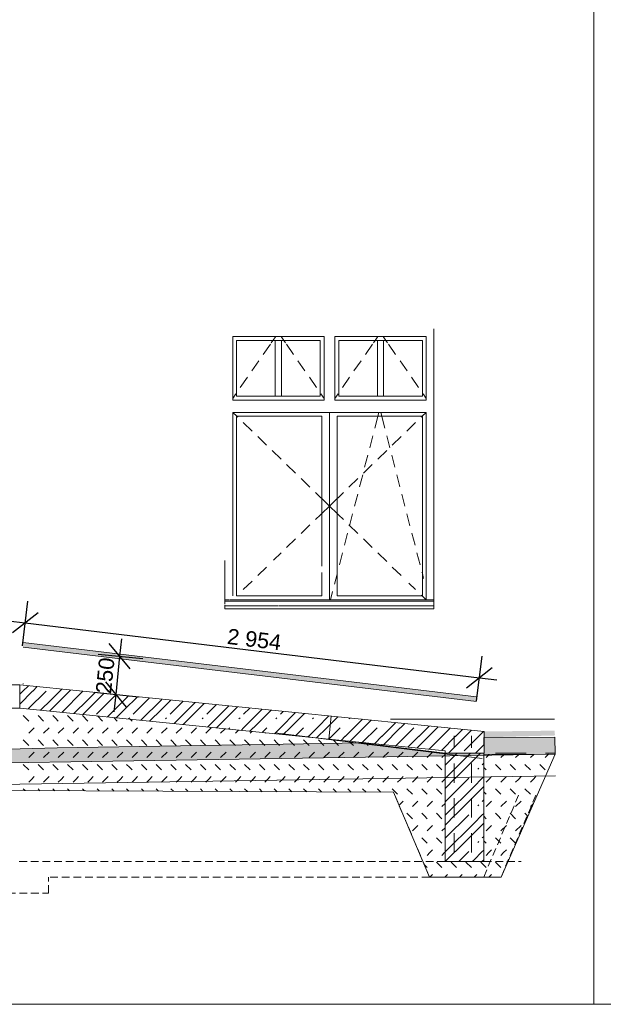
# Model space of a CAD drawing. Header units: millimetres. Extents: x 15381 to 191117, y -190522 to 367005.
# Tile 8 of 79: x 71285 to 75055, y -47272 to -40912. Entities that reach past the tile are written whole.
import ezdxf

# ---------------------------------------------------------------- set-up
doc = ezdxf.new("R2010")
doc.units = ezdxf.units.MM
doc.header["$MEASUREMENT"] = 0
for name, pattern in [('Čárkovaná', [325, 200, -125]), ('čárkovaná 3', [75, 50, -25]), ('Čárkovaná M', [225, 125, -100])]:
    doc.linetypes.add(name, pattern=pattern)
for name, color, linetype in [('Konstrukce - nenosné', 7, 'Continuous'), ('Konstrukce - nosné', 7, 'Continuous'), ('Nové_0', 7, 'Continuous'), ('Nové_Kóty - SP', 7, 'Continuous'), ('Nové_Výplně - Povrchové', 7, 'Continuous'), ('Situace - terén', 7, 'Continuous'), ('TZB - VZT', 7, 'Continuous'), ('Výplně - Povrchové', 7, 'Continuous')]:
    doc.layers.add(name, color=color, linetype=linetype)
doc.styles.add('GENEROVANÝ_STYL_7', font='txt')
doc.dimstyles.new('GENEROVANÝ_STYL__6', dxfattribs={"dimtxt": 100, "dimasz": 142.5, "dimexe": 0.18, "dimexo": 150, "dimgap": 0, "dimtad": 1, "dimdec": 0, "dimzin": 0, "dimdsep": 46, "dimtxsty": 'GENEROVANÝ_STYL_7', "dimblk": 'ARROWHEAD_6', "dimblk1": 'ARROWHEAD_6', "dimblk2": 'ARROWHEAD_6', "dimcen": 0.09, "dimclrd": 1, "dimclre": 1, "dimclrt": 1, "dimazin": 0, "dimtfac": 1, "dimtdec": 4, "dimtmove": 0, "dimatfit": 3, "dimfxl": 1, "dimtolj": 1, "dimtzin": 0, "dimarcsym": 0})
doc.dimstyles.new('GENEROVANÝ_STYL__7', dxfattribs={"dimtxt": 100, "dimasz": 142.5, "dimexe": 0.18, "dimexo": 150, "dimgap": 0, "dimtad": 1, "dimdec": 0, "dimzin": 0, "dimdsep": 46, "dimtxsty": 'GENEROVANÝ_STYL_7', "dimblk": 'ARROWHEAD_6', "dimblk1": 'ARROWHEAD_6', "dimblk2": 'ARROWHEAD_6', "dimcen": 0.09, "dimclrd": 1, "dimclre": 1, "dimclrt": 1, "dimazin": 0, "dimtfac": 1, "dimtdec": 4, "dimtmove": 2, "dimatfit": 3, "dimfxl": 1, "dimtolj": 1, "dimtzin": 0, "dimarcsym": 0})

# ---------------------------------------------------------------- blocks, each defined once
blk = doc.blocks.new('*X2')
at = {"layer": 'Konstrukce - nenosné', "color": 7, "linetype": 'Continuous', "lineweight": 13}
for p, q in [((71306.4, -45248.9), (71341.1, -45214.2)), ((71369.6, -45248.9), (71398.6, -45219.9)), ((71285.8, -45269.5), (71306.4, -45248.9)), ((71285.8, -45332), (71368.9, -45248.9)), ((71340.8, -45364.1), (71456, -45248.9)), ((71488, -45304.8), (71543.9, -45248.9)), ((71488, -45367.3), (71606.4, -45248.9)), ((71543.9, -45248.9), (71556.9, -45235.8)), ((71556.6, -45385.8), (71692.9, -45249.5)), ((71607.1, -45248.9), (71614.4, -45241.6)), ((71725.5, -45304.8), (71772.8, -45257.5)), ((71725.5, -45367.3), (71829.6, -45263.2)), ((71781.4, -45398.6), (71908.7, -45271.2)), ((71963, -45304.8), (71988.6, -45279.2)), ((71963, -45367.3), (72045.4, -45284.9)), ((71419.9, -45372.1), (71488, -45304)), ((71635.7, -45393.8), (71725.5, -45304)), ((71851.6, -45415.5), (71963, -45304)), ((72018.9, -45398.6), (72124.6, -45292.8)), ((72067.4, -45437.2), (72200.5, -45304)), ((72200.5, -45304.8), (72204.4, -45300.9)), ((72200.5, -45367.3), (72261.2, -45306.6)), ((72256.4, -45398.6), (72340.4, -45314.5)), ((72283.2, -45458.9), (72419.6, -45322.5)), ((72438, -45367.3), (72477.1, -45328.2)), ((72493.9, -45398.6), (72556.2, -45336.2)), ((72499, -45480.6), (72635.4, -45344.1)), ((71477.4, -45377.9), (71488, -45367.3)), ((71693.2, -45399.6), (71725.5, -45367.3)), ((71909, -45421.3), (71963, -45367.3)), ((72124.8, -45443), (72200.5, -45367.3)), ((72340.6, -45464.6), (72438, -45367.3)), ((72557.1, -45485.6), (72675.5, -45367.3)), ((72675.5, -45367.3), (72692.9, -45349.9)), ((72731.4, -45398.6), (72772.1, -45357.9)), ((72731.4, -45485.6), (72851.2, -45365.8)), ((72794.6, -45485.6), (72908.7, -45371.6)), ((72968.9, -45398.6), (72987.9, -45379.5)), ((72968.9, -45485.6), (73067.1, -45387.5)), ((73032.1, -45485.6), (73124.5, -45393.3)), ((73206.4, -45485.6), (73282.9, -45409.2)), ((71989, -45428.5), (71996, -45421.4)), ((72226.5, -45428.5), (72233.5, -45421.4)), ((72464, -45428.5), (72471, -45421.4)), ((72701.5, -45428.5), (72708.5, -45421.4)), ((72939, -45428.5), (72946, -45421.4)), ((73176.5, -45428.5), (73183.5, -45421.4)), ((73269.6, -45485.6), (73340.4, -45414.9)), ((73414, -45428.5), (73419.5, -45422.9)), ((73443.9, -45485.6), (73498.7, -45430.8)), ((73507.1, -45485.6), (73556.2, -45436.6)), ((73681.4, -45485.6), (73714.5, -45452.5)), ((73744.6, -45485.6), (73772, -45458.3)), ((73918.9, -45485.6), (73930.4, -45474.2)), ((72555.8, -45486.3), (72556.4, -45485.6)), ((72634.9, -45494.2), (72643.5, -45485.6)), ((72714.8, -45502.3), (72731.4, -45485.6)), ((72771.6, -45508), (72793.9, -45485.6)), ((72850.7, -45515.9), (72881, -45485.6)), ((72930.6, -45523.9), (72968.9, -45485.6)), ((72987.4, -45529.7), (73031.4, -45485.6)), ((73066.6, -45537.6), (73118.5, -45485.6)), ((73150.5, -45541.5), (73206.4, -45485.6)), ((73203.2, -45551.3), (73268.9, -45485.6)), ((73282.4, -45559.3), (73356, -45485.6)), ((73388, -45541.5), (73443.9, -45485.6)), ((73419, -45573), (73506.4, -45485.6)), ((73498.2, -45581), (73593.5, -45485.6)), ((73625.5, -45541.5), (73681.4, -45485.6)), ((73634.8, -45594.7), (73743.9, -45485.6)), ((73714, -45602.7), (73831, -45485.6)), ((73863, -45541.5), (73918.9, -45485.6)), ((73863, -45604), (73981.4, -45485.6)), ((73929.8, -45624.4), (74066.3, -45487.8)), ((73982.1, -45485.6), (73987.8, -45479.9)), ((74100.5, -45541.5), (74146.2, -45495.8)), ((74100.5, -45604), (74203, -45501.6)), ((74156.4, -45635.3), (74282.2, -45509.5)), ((73145.7, -45545.6), (73150.5, -45540.8)), ((73361.5, -45567.3), (73388, -45540.8)), ((73577.3, -45588.9), (73625.5, -45540.8)), ((73793.1, -45610.6), (73863, -45540.8)), ((74009, -45632.3), (74100.5, -45540.8)), ((74229.3, -45649.5), (74285.1, -45593.6)), ((73850.6, -45616.4), (73863, -45604)), ((74055, -45649.5), (74100.5, -45604))]:
    blk.add_line(p, q, dxfattribs=at)
blk = doc.blocks.new('výplň_1_1', base_point=(0, 0))
at = {"layer": 'Konstrukce - nenosné', "color": 7, "linetype": 'Continuous', "lineweight": 13, "flags": 128}
blk.add_lwpolyline([(71285.8, -45358.6), (71285.8, -45208.6), (74285.1, -45509.8), (74285.1, -45649.5), (74032.7, -45649.5), (74032.7, -45634.7)], close=True, dxfattribs=at)
at = {"layer": 'Konstrukce - nenosné', "color": 7, "linetype": 'Continuous', "lineweight": 13}
blk.add_blockref('*X2', (0, 0), dxfattribs=at)
blk = doc.blocks.new('*D59')
at = {"layer": 'Nové_Kóty - SP', "color": 1, "linetype": 'Continuous', "lineweight": 25}
for p, q in [((71303.7, -44956.7), (71338.5, -44668.1)), ((71405.1, -44742.3), (71238.2, -44873.2)), ((71209.9, -44794.3), (71321.6, -44807.8)), ((71321.6, -44807.8), (74254.8, -45161.9)), ((74236.8, -45310.9), (74271.6, -45022.3)), ((74171.3, -45227.4), (74338.2, -45096.5)), ((74254.8, -45161.9), (74366.5, -45175.4))]:
    blk.add_line(p, q, dxfattribs=at)
at = {"layer": 'Nové_Kóty - SP', "color": 1, "lineweight": 25, "insert": (72620.9, -44944.5), "char_height": 100, "attachment_point": 7, "rotation": 353.11476, "style": 'GENEROVANÝ_STYL_7'}
blk.add_mtext('\\A1;{\\pql;\\fArial|b0|i0|c0|p38;2\xa0954}', dxfattribs=at)
blk = doc.blocks.new('ARROWHEAD_6')
at = {"color": 0, "linetype": 'Continuous', "lineweight": 0}
for p, q in [((-0.5, -0.5), (0.5, 0.5)), ((0, 0), (-1, 0))]:
    blk.add_line(p, q, dxfattribs=at)
blk = doc.blocks.new('*D60')
at = {"layer": 'Nové_Kóty - SP', "color": 1, "linetype": 'Continuous', "lineweight": 25}
for p, q in [((71997.9, -45105.6), (71864, -44941.1)), ((71942.4, -44911.4), (71930.9, -45023.4)), ((71791.1, -45009), (72080.2, -45038.7)), ((71930.9, -45023.4), (71905.6, -45270.7)), ((71838.6, -45188.5), (71972.5, -45353)), ((71765.7, -45256.4), (72054.8, -45286)), ((71905.6, -45270.7), (71894.1, -45382.6))]:
    blk.add_line(p, q, dxfattribs=at)
at = {"layer": 'Nové_Kóty - SP', "color": 1, "lineweight": 25, "insert": (71876.3, -45269.8), "char_height": 100, "attachment_point": 7, "rotation": 84.14213, "style": 'GENEROVANÝ_STYL_7'}
blk.add_mtext('\\A1;{\\pql;\\fArial|b0|i0|c0|p38;250}', dxfattribs=at)
blk = doc.blocks.new('*X82')
at = {"layer": 'Konstrukce - nenosné', "color": 7, "linetype": 'Continuous', "lineweight": 13}
for p, q in [((74036.1, -45811.1), (74197.7, -45649.5)), ((74036.1, -45724), (74110.6, -45649.5)), ((74217.7, -45692.7), (74261, -45649.5)), ((74099.4, -45811.1), (74217.7, -45692.7)), ((74273.6, -45724), (74282.7, -45714.9)), ((74243.7, -45753.9), (74250.7, -45746.9)), ((74032.7, -45814.5), (74036.1, -45811.1)), ((74032.7, -45877), (74098.6, -45811.1)), ((74036.1, -45960.7), (74185.7, -45811.1)), ((74217.7, -45867), (74273.6, -45811.1)), ((74273.6, -45811.1), (74282.7, -45802)), ((74036.1, -46047.8), (74217.7, -45866.2)), ((74217.7, -45929.5), (74282.7, -45864.5)), ((74099.4, -46047.8), (74217.7, -45929.5)), ((74243.7, -45990.6), (74250.7, -45983.6)), ((74273.6, -45960.7), (74282.7, -45951.6)), ((74032.7, -46051.2), (74036.1, -46047.8)), ((74032.7, -46113.7), (74098.6, -46047.8)), ((74036.1, -46197.5), (74185.7, -46047.8)), ((74217.7, -46103.7), (74273.6, -46047.8)), ((74273.6, -46047.8), (74282.7, -46038.7)), ((74036.1, -46284.6), (74217.7, -46103)), ((74217.7, -46166.2), (74282.7, -46101.2)), ((74099.4, -46284.6), (74217.7, -46166.2)), ((74243.7, -46227.4), (74250.7, -46220.4)), ((74273.6, -46197.5), (74282.7, -46188.4)), ((74032.7, -46288), (74036.1, -46284.6)), ((74033.7, -46349.5), (74098.6, -46284.6)), ((74120.8, -46349.5), (74185.7, -46284.6)), ((74217.7, -46340.5), (74273.6, -46284.6)), ((74273.6, -46284.6), (74282.7, -46275.5)), ((74208, -46349.5), (74217.7, -46339.7)), ((74271.2, -46349.5), (74282.7, -46338))]:
    blk.add_line(p, q, dxfattribs=at)
blk = doc.blocks.new('výplň_21_1', base_point=(0, 0))
at = {"layer": 'Konstrukce - nenosné', "color": 7, "linetype": 'Continuous', "lineweight": 13, "flags": 128}
blk.add_lwpolyline([(74282.7, -46349.5), (74032.7, -46349.5), (74032.7, -45649.5), (74282.7, -45649.5)], close=True, dxfattribs=at)
at = {"layer": 'Konstrukce - nenosné', "color": 7, "linetype": 'Continuous', "lineweight": 13}
blk.add_blockref('*X82', (0, 0), dxfattribs=at)
blk = doc.blocks.new('*X84')
at = {"layer": 'Výplně - Povrchové', "color": 7, "linetype": 'Continuous', "lineweight": 13}
for p, q in [((71344, -45441.8), (71308.7, -45406.4)), ((71439.3, -45441.8), (71404, -45406.4)), ((71517, -45424.1), (71499.3, -45406.4)), ((71629.9, -45441.8), (71594.6, -45406.4)), ((71725.2, -45441.8), (71689.9, -45406.4)), ((71820.5, -45441.8), (71787.8, -45409.1)), ((71534.6, -45441.8), (71517, -45424.1)), ((71915.8, -45441.8), (71893.8, -45419.7)), ((72011.1, -45441.8), (71999.7, -45430.4)), ((72106.4, -45441.8), (72105.7, -45441)), ((71344, -45520.7), (71379.4, -45485.3)), ((71439.3, -45520.7), (71474.7, -45485.3)), ((71534.6, -45520.7), (71570, -45485.3)), ((71629.9, -45520.7), (71665.3, -45485.3)), ((71725.2, -45520.7), (71760.6, -45485.3)), ((71820.5, -45520.7), (71855.9, -45485.3)), ((71915.8, -45520.7), (71951.2, -45485.3)), ((72011.1, -45520.7), (72046.5, -45485.3)), ((72106.4, -45520.7), (72141.8, -45485.3)), ((72201.7, -45520.7), (72237.1, -45485.3)), ((72297, -45520.7), (72332.4, -45485.3)), ((72392.3, -45520.7), (72427.7, -45485.3)), ((72487.6, -45520.7), (72523, -45485.3)), ((72582.9, -45520.7), (72611.7, -45491.9)), ((72678.2, -45520.7), (72698.3, -45500.6)), ((72773.5, -45520.7), (72784.9, -45509.3)), ((72868.8, -45520.7), (72871.5, -45518)), ((71344, -45599.6), (71308.7, -45564.2)), ((71439.3, -45599.6), (71404, -45564.2)), ((71517, -45581.9), (71499.3, -45564.2)), ((71534.6, -45599.6), (71517, -45581.9)), ((71629.9, -45599.6), (71594.6, -45564.2)), ((71725.2, -45599.6), (71689.9, -45564.2)), ((71820.5, -45599.6), (71785.2, -45564.2)), ((71915.8, -45599.6), (71880.5, -45564.2)), ((71993.5, -45581.9), (71975.8, -45564.2)), ((72011.1, -45599.6), (71993.5, -45581.9)), ((72106.4, -45599.6), (72071.1, -45564.2)), ((72201.7, -45599.6), (72166.4, -45564.2)), ((72297, -45599.6), (72261.7, -45564.2)), ((72392.3, -45599.6), (72357, -45564.2)), ((72470, -45581.9), (72452.3, -45564.2)), ((72487.6, -45599.6), (72470, -45581.9)), ((72582.9, -45599.6), (72547.6, -45564.2)), ((72678.2, -45599.6), (72642.9, -45564.2)), ((72773.5, -45599.6), (72738.2, -45564.2)), ((72868.8, -45599.6), (72833.5, -45564.2)), ((72946.5, -45581.9), (72928.8, -45564.2)), ((72964.1, -45599.6), (72946.5, -45581.9)), ((73059.4, -45599.6), (73024.1, -45564.2)), ((73154.7, -45599.6), (73119.4, -45564.2)), ((73250, -45599.6), (73214.7, -45564.2)), ((73345.3, -45599.6), (73310, -45564.2)), ((73423, -45581.9), (73413.5, -45572.5)), ((73440.6, -45599.6), (73423, -45581.9)), ((73535.9, -45599.6), (73519.5, -45583.1)), ((73631.2, -45599.6), (73625.4, -45593.8)), ((71344, -45678.5), (71379.4, -45643.2)), ((71439.3, -45678.5), (71474.7, -45643.2)), ((71534.6, -45678.5), (71570, -45643.2)), ((71629.9, -45678.5), (71665.3, -45643.2)), ((71725.2, -45678.5), (71760.6, -45643.2)), ((71820.5, -45678.5), (71855.9, -45643.2)), ((71915.8, -45678.5), (71951.2, -45643.2)), ((72011.1, -45678.5), (72046.5, -45643.2)), ((72106.4, -45678.5), (72141.8, -45643.2)), ((72201.7, -45678.5), (72237.1, -45643.2)), ((72297, -45678.5), (72332.4, -45643.2)), ((72392.3, -45678.5), (72427.7, -45643.2)), ((72487.6, -45678.5), (72523, -45643.2)), ((72582.9, -45678.5), (72618.3, -45643.2)), ((72678.2, -45678.5), (72713.6, -45643.2)), ((72773.5, -45678.5), (72808.9, -45643.2)), ((72868.8, -45678.5), (72904.2, -45643.2)), ((72964.1, -45678.5), (72999.5, -45643.2)), ((73059.4, -45678.5), (73094.8, -45643.2)), ((73154.7, -45678.5), (73190.1, -45643.2)), ((73250, -45678.5), (73285.4, -45643.2)), ((73345.3, -45678.5), (73380.7, -45643.2)), ((73440.6, -45678.5), (73476, -45643.2)), ((73535.9, -45678.5), (73571.3, -45643.2)), ((73631.2, -45678.5), (73666.6, -45643.2)), ((73726.5, -45678.5), (73761.9, -45643.2)), ((73821.8, -45678.5), (73857.2, -45643.2)), ((73917.1, -45678.5), (73952.5, -45643.2)), ((74012.4, -45678.5), (74032.7, -45658.2)), ((74298.3, -45678.5), (74318.1, -45658.8)), ((74393.6, -45678.5), (74413.8, -45658.3)), ((74488.9, -45678.5), (74509.6, -45657.9)), ((74584.2, -45678.5), (74605.3, -45657.4)), ((74679.5, -45678.5), (74701.1, -45657)), ((71344, -45757.4), (71308.7, -45722.1)), ((71439.3, -45757.4), (71404, -45722.1)), ((71517, -45739.8), (71499.3, -45722.1)), ((71629.9, -45757.4), (71594.6, -45722.1)), ((71725.2, -45757.4), (71689.9, -45722.1)), ((71820.5, -45757.4), (71785.2, -45722.1)), ((71915.8, -45757.4), (71880.5, -45722.1)), ((71993.5, -45739.8), (71975.8, -45722.1)), ((72106.4, -45757.4), (72071.1, -45722.1)), ((72201.7, -45757.4), (72166.4, -45722.1)), ((72297, -45757.4), (72261.7, -45722.1)), ((72392.3, -45757.4), (72357, -45722.1)), ((72470, -45739.8), (72452.3, -45722.1)), ((72582.9, -45757.4), (72547.6, -45722.1)), ((72678.2, -45757.4), (72642.9, -45722.1)), ((72773.5, -45757.4), (72738.2, -45722.1)), ((72868.8, -45757.4), (72833.5, -45722.1)), ((72946.5, -45739.8), (72928.8, -45722.1)), ((73059.4, -45757.4), (73024.1, -45722.1)), ((73154.7, -45757.4), (73119.4, -45722.1)), ((73250, -45757.4), (73214.7, -45722.1)), ((73345.3, -45757.4), (73310, -45722.1)), ((73423, -45739.8), (73405.3, -45722.1)), ((73535.9, -45757.4), (73500.6, -45722.1)), ((73631.2, -45757.4), (73595.9, -45722.1)), ((73726.5, -45757.4), (73691.2, -45722.1)), ((73821.8, -45757.4), (73786.5, -45722.1)), ((73899.5, -45739.8), (73881.8, -45722.1)), ((74012.4, -45757.4), (73977.1, -45722.1)), ((74376, -45739.8), (74358.3, -45722.1)), ((74488.9, -45757.4), (74453.6, -45722.1)), ((74584.2, -45757.4), (74548.9, -45722.1)), ((74679.5, -45757.4), (74644.2, -45722.1)), ((71534.6, -45757.4), (71517, -45739.8)), ((72011.1, -45757.4), (71993.5, -45739.8)), ((72487.6, -45757.4), (72470, -45739.8)), ((72964.1, -45757.4), (72946.5, -45739.8)), ((73440.6, -45757.4), (73423, -45739.8)), ((73917.1, -45757.4), (73899.5, -45739.8)), ((74298.3, -45757.4), (74282.7, -45741.8)), ((74393.6, -45757.4), (74376, -45739.8)), ((71344, -45836.4), (71361.7, -45818.7)), ((71361.7, -45818.7), (71379.4, -45801)), ((71439.3, -45836.4), (71457, -45818.7)), ((71457, -45818.7), (71474.7, -45801)), ((71534.6, -45836.4), (71552.3, -45818.7)), ((71552.3, -45818.7), (71570, -45801)), ((71629.9, -45836.4), (71647.6, -45818.7)), ((71647.6, -45818.7), (71665.3, -45801)), ((71725.2, -45836.4), (71742.9, -45818.7)), ((71742.9, -45818.7), (71760.6, -45801)), ((71820.5, -45836.4), (71838.2, -45818.7)), ((71838.2, -45818.7), (71855.9, -45801)), ((71915.8, -45836.4), (71933.5, -45818.7)), ((71933.5, -45818.7), (71951.2, -45801)), ((72011.1, -45836.4), (72028.8, -45818.7)), ((72028.8, -45818.7), (72046.5, -45801)), ((72106.4, -45836.4), (72124.1, -45818.7)), ((72124.1, -45818.7), (72141.8, -45801)), ((72201.7, -45836.4), (72219.4, -45818.7)), ((72219.4, -45818.7), (72237.1, -45801)), ((72297, -45836.4), (72314.7, -45818.7)), ((72314.7, -45818.7), (72332.4, -45801)), ((72392.3, -45836.4), (72410, -45818.7)), ((72410, -45818.7), (72427.7, -45801)), ((72487.6, -45836.4), (72505.3, -45818.7)), ((72505.3, -45818.7), (72523, -45801)), ((72582.9, -45836.4), (72600.6, -45818.7)), ((72600.6, -45818.7), (72618.3, -45801)), ((72678.2, -45836.4), (72695.9, -45818.7)), ((72695.9, -45818.7), (72713.6, -45801)), ((72773.5, -45836.4), (72791.2, -45818.7)), ((72791.2, -45818.7), (72808.9, -45801)), ((72868.8, -45836.4), (72886.5, -45818.7)), ((72886.5, -45818.7), (72904.2, -45801)), ((72964.1, -45836.4), (72981.8, -45818.7)), ((72981.8, -45818.7), (72999.5, -45801)), ((73059.4, -45836.4), (73077.1, -45818.7)), ((73077.1, -45818.7), (73094.8, -45801)), ((73154.7, -45836.4), (73172.4, -45818.7)), ((73172.4, -45818.7), (73190.1, -45801)), ((73250, -45836.4), (73267.7, -45818.7)), ((73267.7, -45818.7), (73285.4, -45801)), ((73345.3, -45836.4), (73363, -45818.7)), ((73363, -45818.7), (73380.7, -45801)), ((73440.6, -45836.4), (73458.3, -45818.7)), ((73458.3, -45818.7), (73476, -45801)), ((73535.9, -45836.4), (73553.6, -45818.7)), ((73553.6, -45818.7), (73571.3, -45801)), ((73631.2, -45836.4), (73648.9, -45818.7)), ((73648.9, -45818.7), (73666.6, -45801)), ((73726.5, -45836.4), (73744.2, -45818.7)), ((73744.2, -45818.7), (73761.9, -45801)), ((73821.8, -45836.4), (73839.5, -45818.7)), ((73839.5, -45818.7), (73857.2, -45801)), ((73917.1, -45836.4), (73934.8, -45818.7)), ((73934.8, -45818.7), (73952.5, -45801)), ((74012.4, -45836.4), (74030.1, -45818.7)), ((74030.1, -45818.7), (74032.7, -45816.1)), ((74298.3, -45836.4), (74316, -45818.7)), ((74316, -45818.7), (74333.7, -45801)), ((74393.6, -45836.4), (74411.3, -45818.7)), ((74411.3, -45818.7), (74429, -45801)), ((74488.9, -45836.4), (74506.6, -45818.7)), ((74506.6, -45818.7), (74524.3, -45801)), ((74584.2, -45836.4), (74601.9, -45818.7)), ((74601.9, -45818.7), (74619.6, -45801)), ((71320.3, -45891.6), (71308.7, -45879.9)), ((71416.1, -45892), (71404, -45879.9)), ((71511.8, -45892.4), (71499.3, -45879.9)), ((71607.5, -45892.9), (71594.6, -45879.9)), ((71703.3, -45893.3), (71689.9, -45879.9)), ((71799, -45893.7), (71785.2, -45879.9)), ((71894.7, -45894.2), (71880.5, -45879.9)), ((71990.5, -45894.6), (71975.8, -45879.9)), ((72086.2, -45895.1), (72071.1, -45879.9)), ((72181.9, -45895.5), (72166.4, -45879.9)), ((72277.7, -45895.9), (72261.7, -45879.9)), ((72373.4, -45896.4), (72357, -45879.9)), ((72469.1, -45896.8), (72452.3, -45879.9)), ((72564.9, -45897.2), (72547.6, -45879.9)), ((72660.6, -45897.7), (72642.9, -45879.9)), ((72756.4, -45898.1), (72738.2, -45879.9)), ((72852.1, -45898.5), (72833.5, -45879.9)), ((72946.5, -45897.6), (72928.8, -45879.9)), ((72947.8, -45899), (72946.5, -45897.6)), ((73043.6, -45899.4), (73024.1, -45879.9)), ((73139.3, -45899.8), (73119.4, -45879.9)), ((73235, -45900.3), (73214.7, -45879.9)), ((73330.8, -45900.7), (73310, -45879.9)), ((73423, -45897.6), (73405.3, -45879.9)), ((73426.5, -45901.1), (73423, -45897.6)), ((73522.2, -45901.6), (73500.6, -45879.9)), ((73618, -45902), (73595.9, -45879.9)), ((73726.5, -45915.3), (73691.2, -45879.9)), ((73821.8, -45915.3), (73786.5, -45879.9)), ((73899.5, -45897.6), (73881.8, -45879.9)), ((73917.1, -45915.3), (73899.5, -45897.6)), ((74012.4, -45915.3), (73977.1, -45879.9)), ((74298.3, -45915.3), (74282.7, -45899.6)), ((74376, -45897.6), (74358.3, -45879.9)), ((74393.6, -45915.3), (74376, -45897.6)), ((74488.9, -45915.3), (74453.6, -45879.9)), ((74584.2, -45915.3), (74548.9, -45879.9)), ((74645.2, -45880.9), (74644.2, -45879.9)), ((73735.5, -45985.3), (73761.9, -45958.8)), ((73821.8, -45994.2), (73857.2, -45958.8)), ((73917.1, -45994.2), (73952.5, -45958.8)), ((74012.4, -45994.2), (74032.7, -45973.9)), ((74298.3, -45994.2), (74333.7, -45958.8)), ((74393.6, -45994.2), (74429, -45958.8)), ((74488.9, -45994.2), (74524.3, -45958.8)), ((74584.2, -45994.2), (74604, -45974.4)), ((73821.8, -46073.1), (73786.5, -46037.7)), ((73899.5, -46055.4), (73881.8, -46037.7)), ((74012.4, -46073.1), (73977.1, -46037.7)), ((74376, -46055.4), (74358.3, -46037.7)), ((74488.9, -46073.1), (74453.6, -46037.7)), ((74567.8, -46056.7), (74548.9, -46037.7)), ((73917.1, -46073.1), (73899.5, -46055.4)), ((74298.3, -46073.1), (74282.7, -46057.5)), ((74393.6, -46073.1), (74376, -46055.4)), ((73821.8, -46152), (73857.2, -46116.7)), ((73917.1, -46152), (73952.5, -46116.7)), ((74012.4, -46152), (74032.7, -46131.7)), ((74298.3, -46152), (74333.7, -46116.7)), ((74393.6, -46152), (74429, -46116.7)), ((74488.9, -46152), (74524.3, -46116.7)), ((73899.5, -46213.3), (73881.8, -46195.6)), ((73917.1, -46230.9), (73899.5, -46213.3)), ((74012.4, -46230.9), (73977.1, -46195.6)), ((74298.3, -46230.9), (74282.7, -46215.3)), ((74376, -46213.3), (74358.3, -46195.6)), ((74393.6, -46230.9), (74376, -46213.3)), ((74488.9, -46230.9), (74453.6, -46195.6)), ((73917.1, -46309.9), (73934.8, -46292.2)), ((73934.8, -46292.2), (73952.5, -46274.5)), ((74012.4, -46309.9), (74030.1, -46292.2)), ((74030.1, -46292.2), (74032.7, -46289.6)), ((74298.3, -46309.9), (74316, -46292.2)), ((74316, -46292.2), (74333.7, -46274.5)), ((74393.6, -46309.9), (74411.3, -46292.2)), ((74411.3, -46292.2), (74429, -46274.5)), ((74012.4, -46388.8), (73977.1, -46353.4)), ((74107.7, -46388.8), (74072.4, -46353.4)), ((74203, -46388.8), (74167.7, -46353.4)), ((74298.3, -46388.8), (74263, -46353.4)), ((74376, -46371.1), (74358.3, -46353.4)), ((73899.5, -46371.1), (73899.4, -46371)), ((73917.1, -46388.8), (73899.5, -46371.1)), ((74393.6, -46388.8), (74376, -46371.1)), ((73935.3, -46449.5), (73952.5, -46432.3)), ((74030.6, -46449.5), (74047.8, -46432.3)), ((74125.9, -46449.5), (74143.1, -46432.3)), ((74221.2, -46449.5), (74238.4, -46432.3)), ((74316.5, -46449.5), (74333.7, -46432.3))]:
    blk.add_line(p, q, dxfattribs=at)
blk = doc.blocks.new('výplň_22_1', base_point=(0, 0))
at = {"layer": 'Výplně - Povrchové', "color": 7, "linetype": 'Continuous', "lineweight": 13, "flags": 128}
blk.add_lwpolyline([(68209.8, -45754.6), (68573.1, -46553.2), (68931, -46553.2), (69228.5, -45882.1), (73700.2, -45902.4), (73932.7, -46449.5), (74394.7, -46449.5), (74744, -45656.8), (74282.7, -45658.9), (74282.7, -46349.5), (74032.7, -46349.5), (74032.7, -45884.8), (74032.7, -45634.7), (71285.8, -45358.6), (69406.6, -45358.6), (68883.1, -45652.2), (68883.1, -45887.5), (68883.1, -46453.2), (68635.2, -46453.2), (68635.2, -45752.8)], close=True, dxfattribs=at)
at = {"layer": 'Výplně - Povrchové', "color": 7, "linetype": 'Continuous', "lineweight": 13}
blk.add_blockref('*X84', (0, 0), dxfattribs=at)

msp = doc.modelspace()

# ---------------------------------------------------------------- hatches: boundary and pattern name
at = {"layer": 'Nové_0', "linetype": 'Continuous', "lineweight": 0, "true_color": 0xbf7f7f}
for points in [[(74237.1, -45313.3), (71305.7, -44959.6), (71306.5, -44961.5), (74237.1, -45313.3)], [(74238, -45311.5), (71305.7, -44959.6), (71305.7, -44959.6), (74237.1, -45313.3)], [(71306.5, -44961.5), (71306.5, -44961.6), (74236.4, -45314.7), (74236.6, -45314), (74237.1, -45313.3)], [(71306.5, -44961.6), (71307, -44962.4), (71307.3, -44963.1), (74236.3, -45314.7), (74236.4, -45314.7)], [(71307.3, -44963.1), (71307.3, -44963.2), (74235.7, -45315.7), (74236.3, -45314.7)], [(71307.3, -44963.2), (71308, -44964.3), (74235.7, -45315.7)], [(71308, -44964.3), (71308.2, -44964.6), (71308.3, -44965.1), (74235.4, -45316.4)], [(74235.7, -45315.7), (71308, -44964.3), (74235.4, -45316.4), (74235.5, -45315.9)], [(74235.1, -45316.6), (71308.3, -44965.1), (71308.6, -44965.3), (71659.4, -45007.4)], [(74235.4, -45316.4), (71308.3, -44965.1), (74235.1, -45316.6)]]:
    msp.add_hatch(color=23, dxfattribs=at).paths.add_polyline_path(points)
at = {"layer": 'Nové_Výplně - Povrchové', "linetype": 'Continuous', "lineweight": 0, "true_color": 0xbf7f7f}
for points in [[(71303.4, -44949.6), (74240.2, -45302.1), (74240.2, -45302.1), (71303.6, -44947)], [(74240, -45304.7), (71303.4, -44949.6), (71303.6, -44952.2), (74240, -45304.7)], [(71303.4, -44949.6), (71303.4, -44949.6), (74240, -45304.7), (74240.2, -45302.1)], [(71303.6, -44947), (74240, -45299.4), (74240, -45299.4), (71304.1, -44944.5)], [(71303.6, -44947), (74240.2, -45302.1), (74240, -45299.4), (71303.6, -44947)], [(71303.6, -44952.2), (71303.6, -44952.3), (74239.6, -45307.2), (74240, -45304.7)], [(71303.6, -44952.3), (71304.1, -44954.8), (74239.6, -45307.2), (74239.6, -45307.2)], [(71304.1, -44944.5), (74239.6, -45296.8), (74239.6, -45296.8), (71304.8, -44942.2)], [(71304.1, -44944.5), (71304.1, -44944.5), (74240, -45299.4), (74239.6, -45296.8)], [(74239.6, -45307.2), (71304.1, -44954.8), (71304.1, -44954.9), (74238.8, -45309.5)], [(71304.1, -44954.9), (71304.8, -44957.3), (74238.8, -45309.5), (74238.8, -45309.5)], [(71304.8, -44942.2), (74238.8, -45294.4), (74238.8, -45294.3), (71305.6, -44940.2), (71305.2, -44941.5)], [(71304.8, -44942.2), (71304.8, -44942.2), (74239.6, -45296.8), (74238.8, -45294.4)], [(71304.8, -44957.3), (71305.2, -44958.1), (71305.7, -44959.6), (74238, -45311.5), (74238, -45311.5)], [(71304.8, -44957.3), (71304.8, -44957.3), (74238, -45311.5), (74238.5, -45310.1), (74238.8, -45309.5)], [(71305.6, -44940.2), (74238.8, -45294.3), (74238.5, -45293.6), (74238, -45292.1), (71305.7, -44940.2)], [(71305.7, -44940.2), (74238, -45292.1), (74238, -45292.1), (71306.5, -44938.4)], [(74237.1, -45313.3), (71305.7, -44959.6), (71306.5, -44961.5), (74237.1, -45313.3)], [(74238, -45311.5), (71305.7, -44959.6), (71305.7, -44959.6), (74237.1, -45313.3)], [(71306.5, -44938.4), (74237.1, -45290.1), (74237.1, -45290.1), (71307.3, -44937), (71307, -44937.7)], [(71306.5, -44938.4), (71306.5, -44938.4), (74238, -45292.1), (74237.1, -45290.1)], [(71306.5, -44961.5), (71306.5, -44961.6), (74236.4, -45314.7), (74236.6, -45314), (74237.1, -45313.3)], [(71306.5, -44961.6), (71307, -44962.4), (71307.3, -44963.1), (74236.3, -45314.7), (74236.4, -45314.7)], [(71308, -44935.9), (71307.3, -44937), (74236.3, -45288.5), (74236.3, -45288.5)], [(71307.3, -44937), (71307.3, -44937), (74237.1, -45290.1), (74236.6, -45289.3), (74236.3, -45288.5)], [(71307.3, -44963.1), (71307.3, -44963.2), (74235.7, -45315.7), (74236.3, -45314.7)], [(71307.3, -44963.2), (71308, -44964.3), (74235.7, -45315.7)], [(71308, -44935.9), (74235.7, -45287.3), (71308.3, -44935.3), (71308.2, -44935.8)], [(71308, -44935.9), (74236.3, -45288.5), (74235.7, -45287.4)], [(71308, -44964.3), (71308.2, -44964.6), (71308.3, -44965.1), (74235.4, -45316.4)], [(74235.7, -45315.7), (71308, -44964.3), (74235.4, -45316.4), (74235.5, -45315.9)], [(71308.3, -44935.3), (74235.4, -45286.6), (71308.6, -44935.1)], [(71308.3, -44935.3), (74235.7, -45287.3), (74235.5, -45287.1), (74235.4, -45286.6)], [(74235.1, -45316.6), (71308.3, -44965.1), (71308.6, -44965.3), (71659.4, -45007.4)], [(74235.4, -45316.4), (71308.3, -44965.1), (74235.1, -45316.6)], [(71308.6, -44935.1), (74235.4, -45286.6), (74235.1, -45286.4), (71659.4, -44977.2)]]:
    msp.add_hatch(color=23, dxfattribs=at).paths.add_polyline_path(points)
at = {"layer": 'Situace - terén', "linetype": 'Continuous', "lineweight": 0}
msp.add_hatch(color=255, dxfattribs=at).paths.add_polyline_path([(71526.8, -45614.2), (68187.7, -45705.9), (68212, -45759.4), (74744, -45656.8), (74742.2, -45545.3), (74284.2, -45547.3), (74285.1, -45649.5), (74032.7, -45649.5), (73483.7, -45583.6), (73251.9, -45587.2), (73251.3, -45587.2)])
at = {"layer": 'Výplně - Povrchové', "linetype": 'Continuous', "lineweight": 0, "true_color": 0x6a6a6a}
msp.add_hatch(color=251, dxfattribs=at).paths.add_polyline_path([(74283.6, -45521.7), (74279.2, -45521.2), (74285.1, -45521.9), (74284.2, -45547.3), (74742.1, -45535.3), (74741.6, -45504.2), (74285.1, -45509.6), (74285.1, -45521.9), (74284.7, -45521.8)])

# ---------------------------------------------------------------- linework, layer by layer
at = {"color": 7, "linetype": 'Continuous', "lineweight": 20}
for p, q in [((74993.3, -40768.1), (74993.3, -47271.8)), ((67117.4, -47271.8), (86117.4, -47271.8)), ((86117.4, -47271.8), (67117.4, -47271.8))]:
    msp.add_line(p, q, dxfattribs=at)
at = {"color": 7, "linetype": 'Continuous', "lineweight": 13}
for p, q in [((71308.6, -44935.1), (74235.1, -45286.4)), ((71308.6, -44965.3), (74235.1, -45316.6)), ((71305.6, -45202), (71307.4, -45202.2)), ((71307.4, -45202.2), (71308.6, -45202.3)), ((71308.6, -45202.3), (71309, -45202.4)), ((74740.4, -45430.5), (73680.9, -45430.5)), ((74271.5, -45684.4), (72935.5, -45517.8))]:
    msp.add_line(p, q, dxfattribs=at)
at = {"layer": 'Konstrukce - nosné', "color": 7, "linetype": 'Continuous', "lineweight": 13}
for p, q in [((72661.1, -42958.6), (72661.1, -43368.6)), ((72661.1, -43368.6), (72661.1, -42958.6)), ((72661.1, -42958.6), (73251.1, -42958.6)), ((72686.1, -43343.6), (72686.1, -42983.6)), ((72686.1, -42983.6), (73226.1, -42983.6)), ((72686.2, -42983.6), (72686.2, -43343.6)), ((72910.4, -42999.3), (72921.4, -42983.6)), ((72921.4, -42983.6), (72938.7, -42958.6)), ((72936.2, -42983.6), (72936.2, -43343.6)), ((72990.9, -42983.6), (72973.5, -42958.6)), ((72976.2, -43343.6), (72976.2, -42983.6)), ((73001.8, -42999.3), (72990.9, -42983.6)), ((73226.1, -42983.6), (73226.1, -43343.6)), ((73251.1, -42958.6), (73251.1, -43368.6)), ((73321.1, -42958.6), (73321.1, -43368.6)), ((73321.1, -43368.6), (73321.1, -42958.6)), ((73321.1, -42958.6), (73911.1, -42958.6)), ((73346.1, -43343.6), (73346.1, -42983.6)), ((73346.1, -42983.6), (73886.1, -42983.6)), ((73346.2, -42983.6), (73346.2, -43343.6)), ((73570.4, -42999.3), (73581.3, -42983.6)), ((73581.3, -42983.6), (73598.7, -42958.6)), ((73596.2, -42983.6), (73596.2, -43343.6)), ((73650.9, -42983.6), (73633.5, -42958.6)), ((73636.2, -43343.6), (73636.2, -42983.6)), ((73661.8, -42999.3), (73650.9, -42983.6)), ((73886.1, -42983.6), (73886.1, -43343.6)), ((73911.1, -42958.6), (73911.1, -43368.6)), ((72858.8, -43073.5), (72904.5, -43007.8)), ((73053.4, -43073.5), (73007.7, -43007.8)), ((73518.8, -43073.5), (73564.5, -43007.8)), ((73713.4, -43073.5), (73667.7, -43007.8)), ((72784.6, -43180.2), (72830.3, -43114.5)), ((73127.7, -43180.2), (73082, -43114.5)), ((73444.6, -43180.2), (73490.3, -43114.5)), ((73787.7, -43180.2), (73742, -43114.5)), ((72710.4, -43286.9), (72756.1, -43221.2)), ((73201.9, -43286.9), (73156.2, -43221.2)), ((73370.4, -43286.9), (73416.1, -43221.2)), ((73861.9, -43286.9), (73816.2, -43221.2)), ((72661.1, -43357.7), (72681.8, -43327.9)), ((73251.1, -43368.6), (72661.1, -43368.6)), ((73226.1, -43343.6), (72686.1, -43343.6)), ((73251.1, -43357.6), (73230.4, -43327.9)), ((73321.1, -43357.7), (73341.8, -43327.9)), ((73911.1, -43368.6), (73321.1, -43368.6)), ((73886.1, -43343.6), (73346.1, -43343.6)), ((73911.1, -43357.6), (73890.4, -43327.9)), ((72661.1, -44371.4), (72661.1, -43448.6)), ((72661.1, -43448.6), (72661.1, -44411.7)), ((72661.1, -43448.6), (73911.1, -43448.6)), ((72661.9, -43448.6), (72687.7, -43473.6)), ((72686.1, -44374.5), (72686.1, -43473.6)), ((72686.1, -43473.6), (73236.1, -43473.6)), ((72686.2, -43473.6), (72686.2, -44414.8)), ((72687.7, -43473.6), (72693.6, -43479.3)), ((73236.1, -43473.6), (73236.1, -44441.5)), ((73286.1, -43448.6), (73286.1, -44487.9)), ((73336.1, -44453.7), (73336.1, -43473.6)), ((73336.1, -43473.6), (73886.1, -43473.6)), ((73336.2, -43473.6), (73336.2, -44453.7)), ((73578.4, -43550.7), (73591.2, -43501.1)), ((73591.2, -43501.1), (73598.2, -43473.6)), ((73598.2, -43473.6), (73604.7, -43448.6)), ((73624, -43473.6), (73617.6, -43448.6)), ((73631.1, -43501.1), (73624, -43473.6)), ((73643.9, -43550.7), (73631.1, -43501.1)), ((73884.5, -43473.6), (73878.7, -43479.3)), ((73910.3, -43448.6), (73884.5, -43473.6)), ((73886.1, -43473.6), (73886.1, -44520.8)), ((73911.1, -43448.6), (73911.1, -44523.8)), ((72729.5, -43514.1), (72786.9, -43569.8)), ((73842.8, -43514.1), (73785.3, -43569.8)), ((72822.8, -43604.6), (72880.3, -43660.2)), ((73545.9, -43676.6), (73565.9, -43599.1)), ((73676.4, -43676.6), (73656.4, -43599.1)), ((73749.4, -43604.6), (73692, -43660.2)), ((72916.2, -43695), (72973.6, -43750.7)), ((73656.1, -43695), (73598.6, -43750.7)), ((73513.4, -43802.5), (73533.4, -43725)), ((73708.8, -43802.5), (73688.9, -43725)), ((73009.5, -43785.5), (73067, -43841.2)), ((73562.7, -43785.5), (73505.3, -43841.2)), ((73102.9, -43876), (73160.3, -43931.7)), ((73469.4, -43876), (73411.9, -43931.7)), ((73480.9, -43928.3), (73500.9, -43850.9)), ((73741.3, -43928.3), (73721.3, -43850.9)), ((73196.2, -43966.5), (73228.7, -43997.9)), ((73228.7, -43997.9), (73236.1, -44005.2)), ((73236.1, -44005.2), (73286.1, -44053.6)), ((73336.1, -44005.2), (73286.1, -44053.6)), ((73343.6, -43997.9), (73336.1, -44005.2)), ((73376, -43966.5), (73343.6, -43997.9)), ((73448.5, -44054.2), (73468.5, -43976.8)), ((73773.8, -44054.2), (73753.8, -43976.8)), ((73236.1, -44102.1), (73286.1, -44053.6)), ((73336.1, -44102.1), (73286.1, -44053.6)), ((73196.2, -44140.8), (73228.7, -44109.3)), ((73228.7, -44109.3), (73236.1, -44102.1)), ((73343.6, -44109.3), (73336.1, -44102.1)), ((73376, -44140.8), (73343.6, -44109.3)), ((73416, -44180.1), (73436, -44102.6)), ((73806.3, -44180.1), (73786.3, -44102.6)), ((73102.9, -44231.2), (73160.3, -44175.6)), ((73469.4, -44231.2), (73411.9, -44175.6)), ((73009.5, -44321.7), (73067, -44266)), ((73383.5, -44306), (73403.5, -44228.5)), ((73562.7, -44321.7), (73505.3, -44266)), ((73838.7, -44306), (73818.7, -44228.5)), ((72925, -44403.6), (72973.6, -44356.5)), ((73351.1, -44431.9), (73371.1, -44354.4)), ((73656.1, -44412.2), (73598.6, -44356.5)), ((73871.2, -44431.9), (73851.2, -44354.4)), ((72611.1, -44405.6), (72611.1, -44658.6)), ((72661.1, -44621.4), (72661.1, -44411.7)), ((72661.1, -44411.7), (72661.1, -44633.6)), ((72686.1, -44624.4), (72686.1, -44414.8)), ((72686.2, -44414.8), (72686.2, -44633.9)), ((72822.8, -44502.7), (72880.3, -44447)), ((73336.2, -44453.5), (73336.2, -44633.6)), ((73749.4, -44502.7), (73692, -44447)), ((73236.1, -44481.8), (73236.1, -44633.6)), ((73286.1, -44487.9), (73286.1, -44658.6)), ((73318.6, -44557.7), (73335.1, -44493.9)), ((73336.1, -44633.6), (73336.1, -44494)), ((73886.1, -44489.8), (73883.7, -44480.3)), ((73894.4, -44521.8), (73886.1, -44489.8)), ((73886.1, -44516.8), (73886.1, -44633.6)), ((72729.5, -44593.1), (72786.9, -44537.5)), ((73842.8, -44593.1), (73798.7, -44550.4)), ((73911.1, -44522.7), (73911.1, -44658.6)), ((73236.1, -44633.6), (72686.1, -44633.6)), ((73292.6, -44658.6), (73306.1, -44606.2)), ((73886.1, -44633.6), (73336.1, -44633.6)), ((73884.5, -44633.6), (73878.7, -44627.9)), ((73910.3, -44658.6), (73884.5, -44633.6)), ((72610.1, -44693.9), (72610, -44697.3)), ((72610, -44697.3), (72610, -44717.3)), ((72610, -44697.3), (72953, -44697.3)), ((72611.1, -44668.6), (72610.4, -44686.9)), ((72611.1, -44655.6), (72611.1, -44658.6)), ((72611.1, -44658.6), (72611.1, -44668.6)), ((72611.1, -44658.6), (72635.9, -44658.6)), ((72611.1, -44668.6), (73049.9, -44668.6)), ((72640, -44658.6), (73960.3, -44658.6)), ((72957.7, -44697.3), (73960, -44697.3)), ((73048.4, -44668.6), (73960.3, -44668.6)), ((73960.3, -44689.4), (73960, -44697.3)), ((73960, -44697.3), (73960, -44717.3)), ((73960, -44717.3), (73960, -44707.3)), ((72610, -44717.3), (73117, -44717.3)), ((73117, -44717.3), (73960, -44717.3))]:
    msp.add_line(p, q, dxfattribs=at)
at = {"layer": 'Situace - terén', "color": 7, "linetype": 'Continuous', "lineweight": 13}
for p, q in [((73960.3, -44708.6), (73960.3, -42908.6)), ((74746.1, -45795.4), (68274.6, -45897.1))]:
    msp.add_line(p, q, dxfattribs=at)
at = {"layer": 'Situace - terén', "color": 7, "linetype": 'Čárkovaná M', "lineweight": 13}
for p, q in [((74092, -46291.1), (74092, -45538.6)), ((74202.7, -46291.1), (74202.7, -45538.6))]:
    msp.add_line(p, q, dxfattribs=at)
at = {"layer": 'Situace - terén', "color": 7, "linetype": 'Čárkovaná', "lineweight": 13}
msp.add_line((74032.7, -45649.5), (74743.9, -45649.5), dxfattribs=at)
at = {"layer": 'Situace - terén', "color": 7, "linetype": 'čárkovaná 3', "lineweight": 13}
for p, q in [((73932.7, -46449.5), (73698.8, -45899.6)), ((74282.7, -46449.5), (74516.6, -45899.6)), ((74394.7, -46449.5), (74628.6, -45899.6)), ((71282.6, -46349.5), (74524.3, -46349.5)), ((71471.8, -46553.2), (71471.8, -46449.5)), ((73932.7, -46449.5), (71471.8, -46449.5)), ((74182.7, -46449.5), (73932.7, -46449.5)), ((74032.7, -46449.5), (74282.7, -46449.5)), ((74144.7, -46449.5), (74394.7, -46449.5)), ((68883.1, -46553.2), (71471.8, -46553.2))]:
    msp.add_line(p, q, dxfattribs=at)
at = {"layer": 'Situace - terén', "color": 8, "linetype": 'Continuous', "lineweight": 13, "flags": 128}
msp.add_lwpolyline([(71526.8, -45614.2), (68187.7, -45705.9), (68212, -45759.4), (74744, -45656.8), (74742.2, -45545.3), (74284.2, -45547.3), (74285.1, -45649.5), (74032.7, -45649.5), (73483.7, -45583.6), (73251.9, -45587.2), (73251.3, -45587.2)], close=True, dxfattribs=at)
at = {"layer": 'TZB - VZT', "color": 7, "linetype": 'Continuous', "lineweight": 13}
for p, q in [((71285.8, -45208.6), (69185.2, -45208.6)), ((71285.8, -45208.6), (69185.2, -45208.6)), ((74285.1, -45509.6), (71285.8, -45208.6)), ((74285.1, -45509.6), (71285.8, -45208.6)), ((73298.1, -45410.6), (73283.1, -45559.4))]:
    msp.add_line(p, q, dxfattribs=at)

# ---------------------------------------------------------------- block references
at = {"layer": 'Konstrukce - nenosné', "color": 7, "linetype": 'Continuous', "lineweight": 13}
for name in ['výplň_1_1', 'výplň_21_1']:
    msp.add_blockref(name, (0, 0), dxfattribs=at)
at = {"layer": 'Výplně - Povrchové', "color": 7, "linetype": 'Continuous', "lineweight": 13}
msp.add_blockref('výplň_22_1', (0, 0), dxfattribs=at)

# ---------------------------------------------------------------- dimensions: what is measured, and where the dimension line sits
at = {"layer": 'Nové_Kóty - SP', "color": 1, "linetype": 'Continuous', "lineweight": 25}
dim = msp.add_linear_dim(base=(74254.8, -45161.9), p1=(71305.6, -44940.2), p2=(74238.8, -45294.3), angle=353.11476, dimstyle='GENEROVANÝ_STYL__6', dxfattribs=at)
dim.commit()
dim.dimension.update_dxf_attribs({"geometry": '*D59', "text_midpoint": (72797.4, -44915.4), "dimtype": 160, "text_rotation": 353.11476})
dim = msp.add_linear_dim(base=(71905.6, -45270.7), p1=(71992, -45029.6), p2=(71966.6, -45277), angle=264.14213, text='250', dimstyle='GENEROVANÝ_STYL__7', dxfattribs=at)
dim.commit()
dim.dimension.update_dxf_attribs({"geometry": '*D60', "text_midpoint": (71838.3, -45150.9), "dimtype": 160, "text_rotation": 84.14213})

doc.saveas('drawing.dxf')
